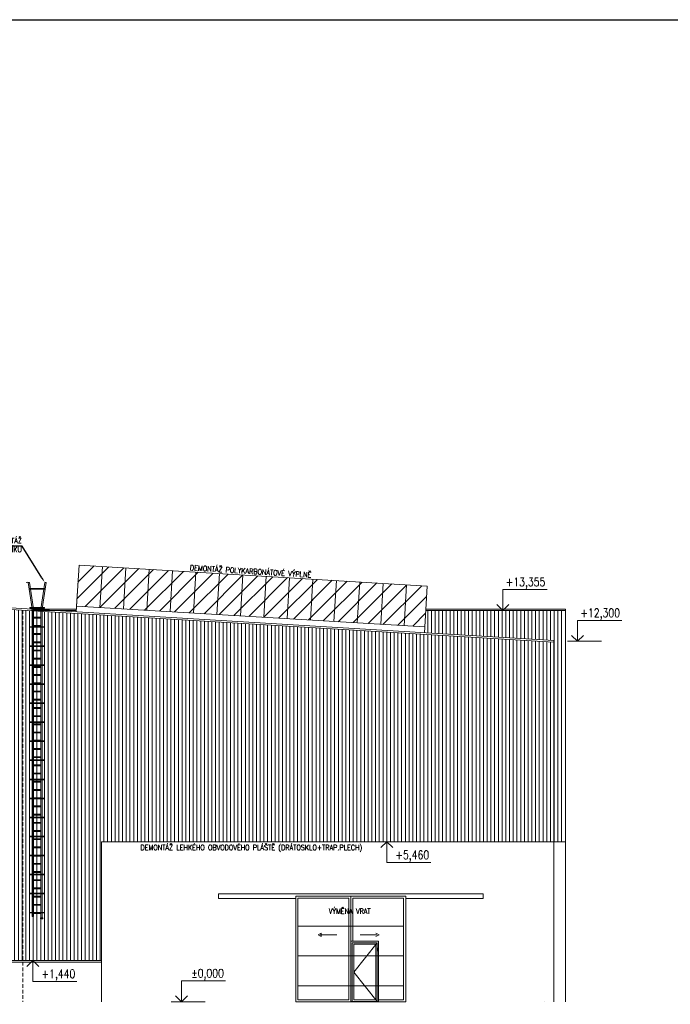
# Model space of a CAD drawing. Header units: millimetres. Extents: x -485339 to 350584, y -1189934 to 0.
# Tile 162 of 178: x -256875 to -234670, y -547570 to -513966. Entities that reach past the tile are written whole.
import ezdxf
from ezdxf import colors
from ezdxf.entities.mleader import LeaderData, LeaderLine
from ezdxf.enums import TextEntityAlignment as Align
from ezdxf.math import Vec2, Vec3

# ---------------------------------------------------------------- set-up
doc = ezdxf.new("R2010")
doc.units = ezdxf.units.MM
doc.header["$LTSCALE"] = 10
doc.linetypes.add('DASHED', pattern=[19.05, 12.7, -6.35])
doc.linetypes.add('ČÁRKOVANÁ', pattern=[19.05, 12.7, -6.35])
doc.layers.get('Defpoints').update_dxf_attribs({"color": 201})
for name, color, linetype, lineweight, true_color in [('BOUR_DVEŘE', 7, 'Continuous', 18, 0x4ccd32), ('BOUR_ČÁRY_PLNÉ', 7, 'Continuous', 18, 0x4ccd32), ('BOUR_ŠRAFY', 7, 'Continuous', 18, 0x4ccd32), ('BOURÁNÍ_POPIS', 7, 'Continuous', 18, 0x4ccd32)]:
    doc.layers.add(name, color=color, linetype=linetype, lineweight=lineweight, true_color=true_color)
for name, color, linetype, lineweight in [('St__otvory_dveře', 40, 'Continuous', 18), ('St_kóty_výškové', 132, 'Continuous', 18), ('St_sloupy_opláštění_pohled', 25, 'ČÁRKOVANÁ', 18), ('St_čáry_obrys', 5, 'Continuous', 35), ('St_čáry_plné', 250, 'Continuous', 18), ('St_šrafy', 250, 'Continuous', 18)]:
    doc.layers.add(name, color=color, linetype=linetype, lineweight=lineweight)
doc.styles.add('ROMANS', font='romans.shx', dxfattribs={"width": 0.8})
doc.styles.get("Standard").update_dxf_attribs({"font": 'simplex.shx', "width": 0.8})

# ---------------------------------------------------------------- blocks, each defined once
blk = doc.blocks.new('G$C136A7931')
at = {"layer": 'St__otvory_dveře', "color": 0}
for p, q in [((3750, 3600), (0, 3600)), ((0, 3600), (0, 0)), ((1804, 3533), (71, 3533)), ((71, 3533), (71, 67)), ((1804, 3533), (1804, 67)), ((1875, 3600), (1875, 0)), ((1946, 3533), (1946, 2061)), ((3679, 3533), (1946, 3533)), ((3679, 67), (3679, 3533)), ((3750, 0), (3750, 3600)), ((71, 2582), (3679, 2582)), ((866, 2337), (761, 2281)), ((761, 2281), (866, 2224)), ((831, 2281), (1402, 2281)), ((866, 2224), (866, 2337)), ((2769, 2281), (2198, 2281)), ((2734, 2337), (2839, 2281)), ((2839, 2281), (2734, 2224)), ((2809, 1724), (2809, 1837)), ((71, 1559), (3679, 1559)), ((71, 544), (3679, 544)), ((0, 0), (3750, 0)), ((71, 67), (1804, 67)), ((2825, 67), (3679, 67))]:
    blk.add_line(p, q, dxfattribs=at)
for points in [[(2638, 3675), (6388, 3675), (6388, 3525), (3750, 3525), (3750, 3600), (2638, 3600), (0, 3600), (0, 3525), (-2638, 3525), (-2638, 3675)], [(1875, 11), (2825, 11), (2825, 2061), (1875, 2061)], [(1925, 11), (2775, 11), (2775, 2011), (1925, 2011)], [(1975, 61), (2725, 61), (2725, 1961), (1975, 1961)]]:
    blk.add_lwpolyline(points, close=True, dxfattribs=at)
blk.add_lwpolyline([(2775, 2011), (1975, 1011), (2775, 11)], dxfattribs=at)
at = {"layer": 'St_šrafy', "color": 0}
blk.add_lwpolyline([(0, 0), (3750, 0), (3750, 3600), (0, 3600)], close=True, dxfattribs=at)
blk = doc.blocks.new('*U3842')
at = {"layer": 'St_čáry_plné'}
for points in [[(-125, 15), (125, 15)], [(-125, -15), (125, -15)]]:
    blk.add_lwpolyline(points, dxfattribs=at)
blk = doc.blocks.new('*U3841')
at = {"layer": 'St_čáry_plné'}
for p in [(0, 10360), (0, 10080), (0, 9800), (0, 9520), (0, 9240), (0, 8960), (0, 8680), (0, 8400), (0, 8120), (0, 7840), (0, 7560), (0, 7280), (0, 7000), (0, 6720), (0, 6440), (0, 6160), (0, 5880), (0, 5600), (0, 5320), (0, 5040), (0, 4760), (0, 4480), (0, 4200), (0, 3920), (0, 3640), (0, 3360), (0, 3080), (0, 2800), (0, 2520), (0, 2240), (0, 1960), (0, 1680), (0, 1400), (0, 1120), (0, 840), (0, 560), (0, 280), (0, 0)]:
    blk.add_blockref('*U3842', p, dxfattribs=at)
blk = doc.blocks.new('*U3844')
at = {"layer": 'St_čáry_plné'}
blk.add_lwpolyline([(-250, -11), (250, -11), (250, 11), (-250, 11)], close=True, dxfattribs=at)
blk = doc.blocks.new('*U3843')
at = {"layer": 'St_čáry_plné'}
for p in [(0, 0), (0, -650), (0, -1300), (0, -1950), (0, -2600), (0, -3250), (0, -3900), (0, -4550), (0, -5200), (0, -5850), (0, -6500), (0, -7150), (0, -7800), (0, -8450), (0, -9100), (0, -9750), (0, -10400), (0, -11050)]:
    blk.add_blockref('*U3844', p, dxfattribs=at)
blk = doc.blocks.new('G$CD609EF3A')
at = {"layer": 'St_čáry_plné'}
for points in [[(-306, 855), (-257, 862)], [(-175, -40), (-306, 855)], [(-125, -36), (-257, 862)], [(125, -36), (257, 862)], [(175, -40), (306, 855)], [(306, 855), (257, 862)], [(-175, -40), (-175, -10536)], [(-125, -36), (-125, -10536)], [(125, -36), (125, -10590)], [(175, -36), (175, -10590)], [(-175, -10536), (-125, -10536)], [(125, -10590), (175, -10590)]]:
    blk.add_lwpolyline(points, dxfattribs=at)
blk.add_lwpolyline([(111, -10590), (189, -10590), (189, -10619), (111, -10619)], close=True, dxfattribs=at)
for name, p in [('*U3843', (0, 639)), ('*U3841', (0, -10423))]:
    blk.add_blockref(name, p, dxfattribs=at)
blk = doc.blocks.new('*U4002')
at = {"layer": 'St_čáry_plné'}
blk.add_lwpolyline([(0, 0), (0, -1400)], dxfattribs=at)
blk = doc.blocks.new('*U4003')
at = {"layer": 'St_čáry_plné', "rotation": 356.5599197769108}
for p in [(-254850, -532579), (-254052, -532627), (-253253, -532675), (-252455, -532723), (-251656, -532771), (-250858, -532819), (-250059, -532867), (-249260, -532915), (-248462, -532963), (-247663, -533011), (-246865, -533059), (-246066, -533107), (-245268, -533155), (-244469, -533203), (-243671, -533251)]:
    blk.add_blockref('*U4002', p, dxfattribs=at)
blk = doc.blocks.new('*U3985')
at = {"color": 0, "linetype": 'ByBlock', "lineweight": -2}
blk.add_line((3, 0), (-7, 0), dxfattribs=at)
for points in [[(0, 0), (0, 6.12), (0, 6.12), (-13, 6.12)], [(1.75, 1.75), (0, 0), (-1.75, 1.75)]]:
    blk.add_lwpolyline(points, dxfattribs=at)
at = {"color": 0, "linetype": 'ByBlock', "lineweight": -2, "style": 'ROMANS', "width": 0.8}
for tag, p in [('VYSKA', (-3.45, 9.62)), ('POPIS_001', (-12.5, 5.12))]:
    blk.add_attdef(tag, text='', height=2.5, dxfattribs=at).set_placement(p, align=Align.TOP_RIGHT)
blk = doc.blocks.new('*U4032')
at = {"color": 0, "linetype": 'ByBlock', "lineweight": -2}
blk.add_line((3, 0), (-7, 0), dxfattribs=at)
for points in [[(0, 0), (0, -6.12), (0, -6.12), (-13, -6.12)], [(1.75, -1.75), (0, 0), (-1.75, -1.75)]]:
    blk.add_lwpolyline(points, dxfattribs=at)
at = {"color": 0, "linetype": 'ByBlock', "lineweight": -2, "style": 'ROMANS', "width": 0.8}
for tag, p in [('VYSKA', (-3.45, -2.62)), ('POPIS_001', (-12.5, -7.13))]:
    blk.add_attdef(tag, text='', height=2.5, dxfattribs=at).set_placement(p, align=Align.TOP_RIGHT)
blk = doc.blocks.new('*U4033')
at = {"color": 0, "linetype": 'ByBlock', "lineweight": -2}
blk.add_line((3, 0), (-7, 0), dxfattribs=at)
for points in [[(0, 0), (0, 6.12), (0, 6.12), (-13, 6.12)], [(1.75, 1.75), (0, 0), (-1.75, 1.75)]]:
    blk.add_lwpolyline(points, dxfattribs=at)
at = {"color": 0, "linetype": 'ByBlock', "lineweight": -2, "style": 'ROMANS', "width": 0.8}
for tag, p in [('VYSKA', (-3.45, 9.62)), ('POPIS_001', (-12.5, 5.12))]:
    blk.add_attdef(tag, text='', height=2.5, dxfattribs=at).set_placement(p, align=Align.TOP_RIGHT)
blk = doc.blocks.new('*U4031')
at = {"color": 0, "linetype": 'ByBlock', "lineweight": -2}
blk.add_line((3, 0), (-7, 0), dxfattribs=at)
for points in [[(0, 0), (0, -6.12), (0, -6.12), (-13, -6.12)], [(1.75, -1.75), (0, 0), (-1.75, -1.75)]]:
    blk.add_lwpolyline(points, dxfattribs=at)
at = {"color": 0, "linetype": 'ByBlock', "lineweight": -2, "style": 'ROMANS', "width": 0.8}
for tag, p in [('VYSKA', (-3.45, -2.62)), ('POPIS_001', (-12.5, -7.13))]:
    blk.add_attdef(tag, text='', height=2.5, dxfattribs=at).set_placement(p, align=Align.TOP_RIGHT)

msp = doc.modelspace()

# ---------------------------------------------------------------- hatches: boundary and pattern name
at = {"layer": 'BOUR_ŠRAFY', "linetype": 'DASHED'}
h = msp.add_hatch(dxfattribs=at)
h.set_pattern_fill('ANSI31', color=256, scale=120)
h.set_pattern_definition([(45, (-35493.7, -714.4), (-269.40768, 269.40768), [])])
h.paths.add_polyline_path([(-254934.3, -533976.8), (-254850.3, -532579.3), (-242966, -533293.7), (-243050, -534691.2)])
at = {"layer": 'BOUR_ŠRAFY'}
h = msp.add_hatch(dxfattribs=at)
h.set_pattern_fill('ANSI31', color=256, scale=40, angle=45)
h.set_pattern_definition([(90, (0, 160416.98), (-127, 8e-15), [])])
h.paths.add_polyline_path([(-257680.4, -546080.2), (-257680, -534067.7), (-238650, -535206.1), (-238650, -542020.2), (-254080, -542020.2), (-254080, -546080.2)])
h = msp.add_hatch(dxfattribs=at)
h.set_pattern_fill('ANSI31', color=256, scale=40, angle=45)
h.paths.add_polyline_path([(-238650, -535156), (-238650, -535206.1), (-238650, -542020.2), (-238250, -542020.2), (-238250, -534134.9), (-243016.6, -534134.9), (-243050, -534691.2), (-243062, -534890.8)])

# ---------------------------------------------------------------- linework, layer by layer
at = {"layer": 'BOUR_ČÁRY_PLNÉ'}
for points in [[(-268927.6, -533386), (-238650, -535206.1)], [(-268927.5, -533335.9), (-238650, -535156)], [(-243016.6, -534134.9), (-238250, -534134.9)], [(-243013.5, -534084.9), (-238250, -534084.9)]]:
    msp.add_lwpolyline(points, dxfattribs=at)
at = {"layer": 'Defpoints'}
msp.add_lwpolyline([(-485339.2, -513966), (143293.5, -513966), (143293.5, -775236.5), (-485339.2, -775236.5)], close=True, dxfattribs=at)
at = {"layer": 'St_sloupy_opláštění_pohled'}
msp.add_lwpolyline([(-256766.9, -534117), (-256766.9, -547480.2)], dxfattribs=at)
at = {"layer": 'St_čáry_obrys', "const_width": 10}
msp.add_lwpolyline([(-307896.1, -547480.2), (-237074.4, -547480.2)], dxfattribs=at)
at = {"layer": 'St_čáry_plné'}
for points in [[(-254850.3, -532579.3), (-254946.3, -534176.4)], [(-254850.3, -532579.3), (-242966, -533293.7)], [(-256649.7, -533173), (-256600.2, -533165.7)], [(-242966, -533293.7), (-243062, -534890.8)], [(-256468.3, -534084.9), (-254940.8, -534084.9)], [(-256468.3, -534134.9), (-254943.8, -534134.9)], [(-254934.3, -533976.8), (-243050, -534691.2)], [(-238250, -534084.9), (-238250, -547480.2)], [(-238650, -535156), (-238650, -547480.2)], [(-254080, -542020.2), (-254080, -547480.2)], [(-238250, -542020.2), (-238650, -542020.2)], [(-254080, -546080.2), (-266770, -546080.2)], [(-254080, -546130.2), (-266770, -546130.2)], [(-238970, -547480.2), (-238970, -547480.2), (-238970, -547480.2)], [(-238970, -547480.2), (-238970, -547480.2)]]:
    msp.add_lwpolyline(points, dxfattribs=at)
at = {"layer": 'St_šrafy'}
msp.add_lwpolyline([(-254080, -542020.2), (-238650, -542020.2)], dxfattribs=at)

# ---------------------------------------------------------------- block references
at = {"layer": 'BOUR_DVEŘE'}
msp.add_blockref('G$C136A7931', (-247450, -547480.2), dxfattribs=at)
at = {"layer": 'St_kóty_výškové'}
ref = msp.add_blockref('*U3985', (-240382.9, -534125.2), dxfattribs=dict(at, xscale=-115.8301158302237, yscale=115.8301158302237, zscale=115.8301158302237))
ref.add_attrib('VYSKA', '+13,355', dxfattribs={"layer": '0', "color": 0, "linetype": 'ByBlock', "lineweight": -2, "height": 289.58, "style": 'ROMANS', "width": 0.8}).set_placement((-238935.1, -533010.3), align=Align.TOP_RIGHT)
ref = msp.add_blockref('*U4033', (-237834.9, -535180.1), dxfattribs=dict(at, xscale=-115.8301158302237, yscale=115.8301158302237, zscale=115.8301158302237))
ref.add_attrib('VYSKA', '+12,300', dxfattribs={"layer": '0', "color": 0, "linetype": 'ByBlock', "lineweight": -2, "height": 289.58, "style": 'ROMANS', "width": 0.8}).set_placement((-236387.2, -534065.2), align=Align.TOP_RIGHT)
ref = msp.add_blockref('*U4031', (-244347.1, -542020.2), dxfattribs=dict(at, xscale=-115.8301158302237, yscale=115.8301158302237, zscale=115.8301158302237))
ref.add_attrib('VYSKA', '+5,460', dxfattribs={"layer": '0', "color": 0, "linetype": 'ByBlock', "lineweight": -2, "height": 289.58, "style": 'ROMANS', "width": 0.8}).set_placement((-242899.3, -542324.2), align=Align.TOP_RIGHT)
ref = msp.add_blockref('*U4032', (-256425.1, -546080.2), dxfattribs=dict(at, xscale=-115.8301158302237, yscale=115.8301158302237, zscale=115.8301158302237))
ref.add_attrib('VYSKA', '+1,440', dxfattribs={"layer": '0', "color": 0, "linetype": 'ByBlock', "lineweight": -2, "height": 289.58, "style": 'ROMANS', "width": 0.8}).set_placement((-254977.3, -546384.2), align=Align.TOP_RIGHT)
ref = msp.add_blockref('*U3985', (-251353.6, -547480.2), dxfattribs=dict(at, xscale=-115.8301158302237, yscale=115.8301158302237, zscale=115.8301158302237))
ref.add_attrib('VYSKA', '%%P0,000', dxfattribs={"layer": '0', "color": 0, "linetype": 'ByBlock', "lineweight": -2, "height": 289.58, "style": 'ROMANS', "width": 0.8}).set_placement((-249905.8, -546365.3), align=Align.TOP_RIGHT)
at = {"layer": 'St_čáry_plné'}
for name, p in [('*U4003', (0, 0)), ('G$CD609EF3A', (-256277.8, -534031.7))]:
    msp.add_blockref(name, p, dxfattribs=at)

# ---------------------------------------------------------------- texts
at = {"layer": 'BOURÁNÍ_POPIS', "width": 0.8}
msp.add_text('DEMONTÁŽ POLYKARBONÁTOVÉ VÝPLNĚ', height=180, rotation=356.55992, dxfattribs=at).set_placement((-251068.5, -532756.8))
for s, p in [('DEMONTÁŽ LEHKÉHO OBVODOVÉHO PLÁŠTĚ (DRÁTOSKLO+TRAP.PLECH)', (-252752, -542309.6)), ('VÝMĚNA VRAT', (-246325.4, -544484.3))]:
    msp.add_text(s, height=180, dxfattribs=at).set_placement(p)

# ---------------------------------------------------------------- leaders
at = {"layer": 'BOURÁNÍ_POPIS'}
ml = msp.add_multileader_mtext('Standard', dxfattribs=at)
ml.set_content('DOČASNÁ DEMONTÁŽ\\PPOŽÁR.ŽEBŘÍKU ')
ml.set_leader_properties()
ml.build(insert=Vec2(0, 0))
ml.multileader.update_dxf_attribs({"text_left_attachment_type": 6, "text_right_attachment_type": 6, "arrow_head_size": 180})
ctx = ml.context
ctx.base_point, ctx.char_height, ctx.arrow_head_size, ctx.plane_origin = Vec3(-259072.1, -531935.1), 180, 180, Vec3(-256012.1, -530970.7)
ctx.left_attachment, ctx.right_attachment, ctx.text_align_type = 6, 6, 2
notes = []
notes.append((ctx, [(0, (1, 1, 0), (-256790.4, -531935.1), (-1, 0), 8, [(0, [(-256020.9, -533169.4)], 0, [])])]))
ctx.mtext.insert, ctx.mtext.alignment, ctx.mtext.flow_direction = Vec3(-256800.4, -531657.4), 3, 5
for ctx, leaders in notes:
    for number, flags, end, landing, length, lines in leaders:
        leader = LeaderData()
        leader.index, (leader.has_last_leader_line, leader.has_dogleg_vector, leader.attachment_direction) = number, flags
        leader.last_leader_point, leader.dogleg_vector, leader.dogleg_length = Vec3(end), Vec3(landing), length
        for number, points, colour, breaks in lines:
            line = LeaderLine()
            line.index, line.vertices, line.color, line.breaks = number, Vec3.list(points), colors.encode_raw_color(colour), breaks
            leader.lines.append(line)
        ctx.leaders.append(leader)

doc.saveas('drawing.dxf')
